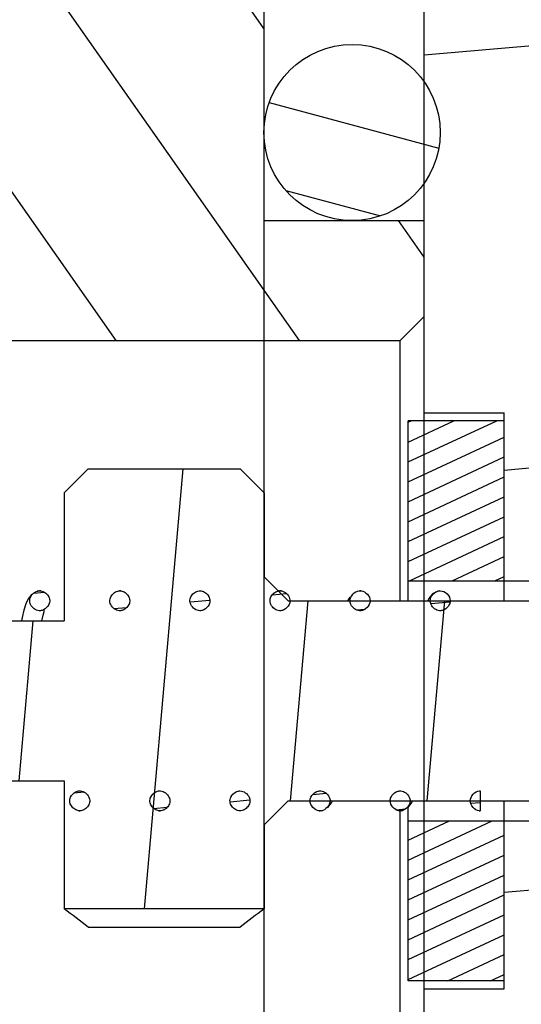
# Model space of a CAD drawing. Header units: inches. Extents: x 0 to 23.4, y 0 to 16.5.
# Tile 31 of 38: x 16.826 to 17.319, y 10.957 to 11.926. Entities that reach past the tile are written whole.
import ezdxf

# ---------------------------------------------------------------- set-up
doc = ezdxf.new("R2010")
doc.units = ezdxf.units.IN
doc.header["$LTSCALE"] = 1.28622
doc.header["$MEASUREMENT"] = 0
doc.layers.get('0').update_dxf_attribs({"linetype": 'CONTINUOUS'})

msp = doc.modelspace()

# ---------------------------------------------------------------- hatches: boundary and pattern name
at = {"linetype": 'CONTINUOUS'}
h = msp.add_hatch(dxfattribs=at)
h.set_pattern_fill('default__36', scale=0.413772, angle=5, style=0, pattern_type=0)
h.set_pattern_definition([(5, (0, 0), (-0.0360626, 0.4121975), [])])
edge = h.paths.add_edge_path()
edge.add_line((17.30256, 11.13735), (17.60178, 11.13735))
edge.add_line((17.60178, 11.13735), (17.60178, 10.90113))
edge.add_line((17.42068, 10.90113), (17.60178, 10.90113))
edge.add_line((17.42068, 10.90113), (17.42068, 10.33027))
edge.add_line((17.42068, 10.33027), (17.49942, 10.25153))
edge.add_line((17.49942, 10.25153), (18.10571, 10.25153))
edge.add_line((18.10571, 10.25153), (18.12934, 10.22791))
edge.add_line((18.12934, 10.22791), (18.12934, 10.06649))
edge.add_line((18.12934, 10.06649), (19.38918, 10.06649))
edge.add_line((19.38918, 10.06649), (19.42855, 10.02712))
edge.add_line((19.42855, 10.02712), (19.42855, 9.83027))
edge.add_line((19.42855, 9.83027), (19.38918, 9.7909))
edge.add_line((17.26319, 9.7909), (19.38918, 9.7909))
edge.add_line((17.22382, 9.83027), (17.26319, 9.7909))
edge.add_line((17.22382, 10.21216), (17.22382, 9.83027))
edge.add_line((17.16083, 10.21216), (17.22382, 10.21216))
edge.add_line((17.16083, 10.21216), (17.16083, 10.31058))
edge.add_line((17.16083, 10.31058), (16.45217, 10.31058))
edge.add_line((16.45217, 10.48775), (16.45217, 10.31058))
edge.add_line((16.49154, 10.52712), (16.45217, 10.48775))
edge.add_line((16.49154, 10.52712), (17.22382, 10.52712))
edge.add_line((17.22382, 10.972), (17.22382, 10.52712))
edge.add_line((17.22382, 10.972), (17.30256, 10.972))
edge.add_line((17.30256, 11.13735), (17.30256, 10.972))
edge = h.paths.add_edge_path()
edge.add_line((17.30256, 11.37357), (17.60178, 11.37357))
edge.add_line((17.30256, 11.53893), (17.30256, 11.37357))
edge.add_line((17.22382, 11.53893), (17.30256, 11.53893))
edge.add_line((17.22382, 11.98381), (17.22382, 11.53893))
edge.add_line((16.49154, 11.98381), (17.22382, 11.98381))
edge.add_line((16.49154, 11.98381), (16.45217, 12.02318))
edge.add_line((16.45217, 12.20035), (16.45217, 12.02318))
edge.add_line((17.16083, 12.20035), (16.45217, 12.20035))
edge.add_line((17.16083, 12.20035), (17.16083, 12.29877))
edge.add_line((17.16083, 12.29877), (17.22382, 12.29877))
edge.add_line((17.22382, 12.68066), (17.22382, 12.29877))
edge.add_line((17.22382, 12.68066), (17.26319, 12.72003))
edge.add_line((17.26319, 12.72003), (17.26319, 13.41834))
edge.add_line((17.26319, 13.41834), (17.38918, 13.54432))
edge.add_line((17.38918, 13.54432), (17.38918, 13.93802))
edge.add_line((17.38918, 13.93802), (17.43249, 14.11912))
edge.add_line((17.43249, 14.11912), (17.38918, 14.13487))
edge.add_line((17.38918, 14.13487), (17.43249, 14.31597))
edge.add_line((17.43249, 14.31597), (17.38918, 14.32633))
edge.add_line((17.38918, 14.32633), (17.43249, 14.50743))
edge.add_line((17.43249, 14.50743), (17.38918, 14.52318))
edge.add_line((17.38918, 14.52318), (17.43249, 14.70428))
edge.add_line((17.43249, 14.70428), (17.38918, 14.72003))
edge.add_line((17.38918, 14.72003), (17.43249, 14.90113))
edge.add_line((17.43249, 14.90113), (17.5191, 14.90113))
edge.add_line((17.5191, 12.2594), (17.5191, 14.90113))
edge.add_line((17.5191, 12.2594), (17.49942, 12.2594))
edge.add_line((17.42068, 12.18066), (17.49942, 12.2594))
edge.add_line((17.42068, 12.18066), (17.42068, 11.6098))
edge.add_line((17.42068, 11.6098), (17.60178, 11.6098))
edge.add_line((17.60178, 11.6098), (17.60178, 11.37357))
edge = h.paths.add_edge_path()
edge.add_line((18.0506, 12.72003), (19.38918, 12.72003))
edge.add_line((19.42855, 12.68066), (19.38918, 12.72003))
edge.add_line((19.42855, 12.68066), (19.42855, 12.48381))
edge.add_line((19.38918, 12.44444), (19.42855, 12.48381))
edge.add_line((18.12934, 12.44444), (19.38918, 12.44444))
edge.add_line((18.12934, 12.44444), (18.12934, 12.28302))
edge.add_line((18.10571, 12.2594), (18.12934, 12.28302))
edge.add_line((18.10571, 12.2594), (17.79469, 12.2594))
edge.add_line((17.79469, 12.2594), (17.79469, 14.90113))
edge.add_line((17.79469, 14.90113), (17.88131, 14.90113))
edge.add_line((17.92461, 14.72003), (17.88131, 14.90113))
edge.add_line((17.88131, 14.70428), (17.92461, 14.72003))
edge.add_line((17.92461, 14.52318), (17.88131, 14.70428))
edge.add_line((17.88131, 14.50743), (17.92461, 14.52318))
edge.add_line((17.92461, 14.32633), (17.88131, 14.50743))
edge.add_line((17.88131, 14.31597), (17.92461, 14.32633))
edge.add_line((17.92461, 14.13487), (17.88131, 14.31597))
edge.add_line((17.88131, 14.11912), (17.92461, 14.13487))
edge.add_line((17.92461, 13.93802), (17.88131, 14.11912))
edge.add_line((17.92461, 13.54432), (17.92461, 13.93802))
edge.add_line((18.0506, 13.41834), (17.92461, 13.54432))
edge.add_line((18.0506, 12.72003), (18.0506, 13.41834))
h = msp.add_hatch(dxfattribs=at)
h.set_pattern_fill('A', scale=0.147624, angle=125, style=0, pattern_type=0)
h.set_pattern_definition([(125, (0, 0), (-0.1209266, -0.0846737), [])])
edge = h.paths.add_edge_path()
edge.add_line((16.43642, 10.43027), (17.02697, 10.43027))
edge.add_line((16.43642, 10.43027), (16.43642, 10.31058))
edge.add_line((16.43642, 10.31058), (15.38918, 10.31058))
edge.add_line((15.38918, 10.52712), (15.38918, 10.31058))
edge.add_line((15.38918, 10.52712), (16.25532, 10.52712))
edge.add_line((16.25532, 10.95231), (16.25532, 10.52712))
edge.add_line((16.25532, 10.95231), (16.31044, 10.95231))
edge.add_line((16.31044, 11.20035), (16.31044, 10.95231))
edge.add_line((16.31044, 11.20035), (16.4128, 11.20035))
edge.add_line((16.4128, 11.20035), (16.4128, 11.09798))
edge.add_line((16.4128, 11.09798), (16.74351, 11.09798))
edge.add_line((16.74351, 11.09798), (16.76713, 11.07436))
edge.add_line((16.76713, 11.07436), (16.76713, 10.90113))
edge.add_line((16.76713, 10.90113), (17.2002, 10.90113))
edge.add_line((17.2002, 10.90113), (17.22382, 10.87751))
edge.add_line((17.22382, 10.87751), (17.22382, 10.78302))
edge.add_line((17.06634, 10.78302), (17.22382, 10.78302))
edge.add_line((17.06634, 10.78302), (17.06634, 10.46964))
edge.add_line((17.06634, 10.46964), (17.02697, 10.43027))
edge = h.paths.add_edge_path()
edge.add_line((16.43642, 12.08066), (17.02697, 12.08066))
edge.add_line((17.06634, 12.04129), (17.02697, 12.08066))
edge.add_line((17.06634, 12.04129), (17.06634, 11.72791))
edge.add_line((17.06634, 11.72791), (17.22382, 11.72791))
edge.add_line((17.22382, 11.72791), (17.22382, 11.63342))
edge.add_line((17.2002, 11.6098), (17.22382, 11.63342))
edge.add_line((16.76713, 11.6098), (17.2002, 11.6098))
edge.add_line((16.76713, 11.6098), (16.76713, 11.43657))
edge.add_line((16.74351, 11.41294), (16.76713, 11.43657))
edge.add_line((16.4128, 11.41294), (16.74351, 11.41294))
edge.add_line((16.4128, 11.41294), (16.4128, 11.31058))
edge.add_line((16.31044, 11.31058), (16.4128, 11.31058))
edge.add_line((16.31044, 11.55861), (16.31044, 11.31058))
edge.add_line((16.25532, 11.55861), (16.31044, 11.55861))
edge.add_line((16.25532, 11.98381), (16.25532, 11.55861))
edge.add_line((15.38918, 11.98381), (16.25532, 11.98381))
edge.add_line((15.38918, 12.20035), (15.38918, 11.98381))
edge.add_line((16.43642, 12.20035), (15.38918, 12.20035))
edge.add_line((16.43642, 12.20035), (16.43642, 12.08066))
h = msp.add_hatch(dxfattribs=at)
h.set_pattern_fill('default__42', scale=0.079294, angle=165, style=0, pattern_type=0)
h.set_pattern_definition([(165, (0, 0), (-0.02052272, -0.07659183), [])])
edge = h.paths.add_edge_path()
edge.add_arc((17.15296, 10.69641), 0.08661, -90, 90)
edge.add_arc((17.15296, 10.69641), 0.08661, 90, 270)
edge = h.paths.add_edge_path()
edge.add_arc((17.15296, 11.81452), 0.08661, 270, 450, ccw=False)
edge.add_arc((17.15296, 11.81452), 0.08661, 450, 630, ccw=False)
h = msp.add_hatch(dxfattribs=at)
h.set_pattern_fill('default__47', scale=0.017748, angle=205, style=0, pattern_type=0)
h.set_pattern_definition([(205, (0, 0), (0.007500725, -0.016085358), [])])
edge = h.paths.add_edge_path()
edge.add_line((17.30256, 11.53105), (17.30256, 11.37357))
edge.add_line((17.30256, 11.37357), (17.20808, 11.37357))
edge.add_line((17.20808, 11.53105), (17.20808, 11.37357))
edge.add_line((17.30256, 11.53105), (17.20808, 11.53105))
edge = h.paths.add_edge_path()
edge.add_line((17.30256, 11.13735), (17.30256, 10.97987))
edge.add_line((17.30256, 10.97987), (17.20808, 10.97987))
edge.add_line((17.20808, 11.13735), (17.20808, 10.97987))
edge.add_line((17.30256, 11.13735), (17.20808, 11.13735))
h = msp.add_hatch(dxfattribs=at)
h.set_pattern_fill('default__34', scale=0.133792, angle=85, style=0, pattern_type=0)
h.set_pattern_definition([(85, (0, 0), (-0.1332827, 0.0116607), [])])
edge = h.paths.add_edge_path()
edge.add_line((17.83043, 11.33027), (17.83043, 11.18066))
edge.add_line((17.83043, 11.18066), (17.80681, 11.15704))
edge.add_line((17.09027, 11.15704), (17.80681, 11.15704))
edge.add_line((17.09027, 11.15704), (17.06665, 11.13342))
edge.add_line((17.06665, 11.13342), (17.06665, 11.05074))
edge.add_line((17.06665, 11.05074), (16.8698, 11.05074))
edge.add_line((16.8698, 11.17672), (16.8698, 11.05074))
edge.add_line((16.51547, 11.17672), (16.8698, 11.17672))
edge.add_line((16.49185, 11.20035), (16.51547, 11.17672))
edge.add_line((16.49185, 11.31058), (16.49185, 11.20035))
edge.add_line((16.49185, 11.31058), (16.51547, 11.3342))
edge.add_line((16.51547, 11.3342), (16.8698, 11.3342))
edge.add_line((16.8698, 11.46019), (16.8698, 11.3342))
edge.add_line((16.8698, 11.46019), (16.89342, 11.48381))
edge.add_line((16.89342, 11.48381), (17.04303, 11.48381))
edge.add_line((17.06665, 11.46019), (17.04303, 11.48381))
edge.add_line((17.06665, 11.46019), (17.06665, 11.37751))
edge.add_line((17.09027, 11.35389), (17.06665, 11.37751))
edge.add_line((17.09027, 11.35389), (17.80681, 11.35389))
edge.add_line((17.83043, 11.33027), (17.80681, 11.35389))
h = msp.add_hatch(dxfattribs=at)
h.set_pattern_fill('default__35', scale=0.022136, angle=5, style=0, pattern_type=0)
h.set_pattern_definition([(5, (0, 0), (-0.001929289, 0.02205187), [])])
edge = h.paths.add_edge_path()
edge.add_spline(control_points=[(16.4128, 11.16688), (16.41567, 11.16688), (16.41991, 11.16448), (16.42401, 11.15706), (16.41993, 11.14962), (16.41569, 11.1472), (16.4128, 11.1472)], knot_values=[0, 0, 0, 0, 0.25, 0.5, 0.75, 1, 1, 1, 1], degree=3, periodic=0)
edge.add_line((16.4128, 11.1472), (16.4128, 11.16688))
edge = h.paths.add_edge_path()
edge.add_spline(control_points=[(16.45217, 11.36373), (16.45507, 11.36373), (16.45933, 11.3613), (16.46338, 11.35381), (16.45925, 11.34644), (16.45503, 11.34405), (16.45217, 11.34405)], knot_values=[0, 0, 0, 0, 0.25, 0.5, 0.75, 1, 1, 1, 1], degree=3, periodic=0)
edge.add_spline(control_points=[(16.45217, 11.34405), (16.44927, 11.34405), (16.44502, 11.34648), (16.44097, 11.35397), (16.44509, 11.36134), (16.44931, 11.36373), (16.45217, 11.36373)], knot_values=[0, 0, 0, 0, 0.25, 0.5, 0.75, 1, 1, 1, 1], degree=3, periodic=0)
edge = h.paths.add_edge_path()
edge.add_spline(control_points=[(16.49154, 11.16688), (16.49441, 11.16688), (16.49865, 11.16448), (16.50275, 11.15706), (16.49867, 11.14962), (16.49443, 11.1472), (16.49154, 11.1472)], knot_values=[0, 0, 0, 0, 0.25, 0.5, 0.75, 1, 1, 1, 1], degree=3, periodic=0)
edge.add_spline(control_points=[(16.49154, 11.1472), (16.48867, 11.1472), (16.48444, 11.1496), (16.48034, 11.15702), (16.48441, 11.16446), (16.48866, 11.16688), (16.49154, 11.16688)], knot_values=[0, 0, 0, 0, 0.25, 0.5, 0.75, 1, 1, 1, 1], degree=3, periodic=0)
edge = h.paths.add_edge_path()
edge.add_spline(control_points=[(16.57028, 11.16688), (16.57315, 11.16688), (16.57739, 11.16448), (16.58149, 11.15706), (16.57741, 11.14962), (16.57317, 11.1472), (16.57028, 11.1472)], knot_values=[0, 0, 0, 0, 0.25, 0.5, 0.75, 1, 1, 1, 1], degree=3, periodic=0)
edge.add_spline(control_points=[(16.57028, 11.1472), (16.56741, 11.1472), (16.56318, 11.1496), (16.55908, 11.15702), (16.56315, 11.16446), (16.5674, 11.16688), (16.57028, 11.16688)], knot_values=[0, 0, 0, 0, 0.25, 0.5, 0.75, 1, 1, 1, 1], degree=3, periodic=0)
edge = h.paths.add_edge_path()
edge.add_spline(control_points=[(16.64902, 11.16688), (16.65189, 11.16688), (16.65613, 11.16448), (16.66023, 11.15706), (16.65615, 11.14962), (16.65191, 11.1472), (16.64902, 11.1472)], knot_values=[0, 0, 0, 0, 0.25, 0.5, 0.75, 1, 1, 1, 1], degree=3, periodic=0)
edge.add_spline(control_points=[(16.64902, 11.1472), (16.64615, 11.1472), (16.64192, 11.1496), (16.63782, 11.15702), (16.64189, 11.16446), (16.64614, 11.16688), (16.64902, 11.16688)], knot_values=[0, 0, 0, 0, 0.25, 0.5, 0.75, 1, 1, 1, 1], degree=3, periodic=0)
edge = h.paths.add_edge_path()
edge.add_spline(control_points=[(16.72776, 11.16688), (16.73063, 11.16688), (16.73487, 11.16448), (16.73897, 11.15706), (16.73489, 11.14962), (16.73065, 11.1472), (16.72776, 11.1472)], knot_values=[0, 0, 0, 0, 0.25, 0.5, 0.75, 1, 1, 1, 1], degree=3, periodic=0)
edge.add_spline(control_points=[(16.72776, 11.1472), (16.72489, 11.1472), (16.72066, 11.1496), (16.71656, 11.15702), (16.72063, 11.16446), (16.72488, 11.16688), (16.72776, 11.16688)], knot_values=[0, 0, 0, 0, 0.25, 0.5, 0.75, 1, 1, 1, 1], degree=3, periodic=0)
edge = h.paths.add_edge_path()
edge.add_spline(control_points=[(16.53091, 11.36373), (16.53381, 11.36373), (16.53807, 11.3613), (16.54212, 11.35381), (16.53799, 11.34644), (16.53377, 11.34405), (16.53091, 11.34405)], knot_values=[0, 0, 0, 0, 0.25, 0.5, 0.75, 1, 1, 1, 1], degree=3, periodic=0)
edge.add_spline(control_points=[(16.53091, 11.34405), (16.52801, 11.34405), (16.52376, 11.34648), (16.51971, 11.35397), (16.52383, 11.36134), (16.52805, 11.36373), (16.53091, 11.36373)], knot_values=[0, 0, 0, 0, 0.25, 0.5, 0.75, 1, 1, 1, 1], degree=3, periodic=0)
edge = h.paths.add_edge_path()
edge.add_spline(control_points=[(16.60965, 11.36373), (16.61255, 11.36373), (16.61681, 11.3613), (16.62086, 11.35381), (16.61673, 11.34644), (16.61251, 11.34405), (16.60965, 11.34405)], knot_values=[0, 0, 0, 0, 0.25, 0.5, 0.75, 1, 1, 1, 1], degree=3, periodic=0)
edge.add_spline(control_points=[(16.60965, 11.34405), (16.60675, 11.34405), (16.6025, 11.34648), (16.59845, 11.35397), (16.60257, 11.36134), (16.60679, 11.36373), (16.60965, 11.36373)], knot_values=[0, 0, 0, 0, 0.25, 0.5, 0.75, 1, 1, 1, 1], degree=3, periodic=0)
edge = h.paths.add_edge_path()
edge.add_spline(control_points=[(16.68839, 11.36373), (16.69129, 11.36373), (16.69555, 11.3613), (16.6996, 11.35381), (16.69547, 11.34644), (16.69125, 11.34405), (16.68839, 11.34405)], knot_values=[0, 0, 0, 0, 0.25, 0.5, 0.75, 1, 1, 1, 1], degree=3, periodic=0)
edge.add_spline(control_points=[(16.68839, 11.34405), (16.68549, 11.34405), (16.68124, 11.34648), (16.67719, 11.35397), (16.68131, 11.36134), (16.68553, 11.36373), (16.68839, 11.36373)], knot_values=[0, 0, 0, 0, 0.25, 0.5, 0.75, 1, 1, 1, 1], degree=3, periodic=0)
edge = h.paths.add_edge_path()
edge.add_spline(control_points=[(16.8065, 11.16688), (16.80937, 11.16688), (16.81361, 11.16448), (16.81771, 11.15706), (16.81363, 11.14962), (16.80939, 11.1472), (16.8065, 11.1472)], knot_values=[0, 0, 0, 0, 0.25, 0.5, 0.75, 1, 1, 1, 1], degree=3, periodic=0)
edge.add_spline(control_points=[(16.8065, 11.1472), (16.80363, 11.1472), (16.7994, 11.1496), (16.7953, 11.15702), (16.79937, 11.16446), (16.80362, 11.16688), (16.8065, 11.16688)], knot_values=[0, 0, 0, 0, 0.25, 0.5, 0.75, 1, 1, 1, 1], degree=3, periodic=0)
edge = h.paths.add_edge_path()
edge.add_spline(control_points=[(16.88524, 11.16688), (16.88811, 11.16688), (16.89235, 11.16448), (16.89645, 11.15706), (16.89237, 11.14962), (16.88813, 11.1472), (16.88524, 11.1472)], knot_values=[0, 0, 0, 0, 0.25, 0.5, 0.75, 1, 1, 1, 1], degree=3, periodic=0)
edge.add_spline(control_points=[(16.88524, 11.1472), (16.88237, 11.1472), (16.87814, 11.1496), (16.87404, 11.15702), (16.87811, 11.16446), (16.88236, 11.16688), (16.88524, 11.16688)], knot_values=[0, 0, 0, 0, 0.25, 0.5, 0.75, 1, 1, 1, 1], degree=3, periodic=0)
edge = h.paths.add_edge_path()
edge.add_spline(control_points=[(16.96398, 11.16688), (16.96686, 11.16688), (16.97109, 11.16448), (16.97519, 11.15706), (16.97111, 11.14962), (16.96687, 11.1472), (16.96398, 11.1472)], knot_values=[0, 0, 0, 0, 0.25, 0.5, 0.75, 1, 1, 1, 1], degree=3, periodic=0)
edge.add_spline(control_points=[(16.96398, 11.1472), (16.96111, 11.1472), (16.95688, 11.1496), (16.95278, 11.15702), (16.95685, 11.16446), (16.9611, 11.16688), (16.96398, 11.16688)], knot_values=[0, 0, 0, 0, 0.25, 0.5, 0.75, 1, 1, 1, 1], degree=3, periodic=0)
edge = h.paths.add_edge_path()
edge.add_spline(control_points=[(16.76713, 11.36373), (16.77003, 11.36373), (16.77429, 11.3613), (16.77834, 11.35381), (16.77421, 11.34644), (16.76999, 11.34405), (16.76713, 11.34405)], knot_values=[0, 0, 0, 0, 0.25, 0.5, 0.75, 1, 1, 1, 1], degree=3, periodic=0)
edge.add_spline(control_points=[(16.76713, 11.34405), (16.76423, 11.34405), (16.75998, 11.34648), (16.75593, 11.35397), (16.76005, 11.36134), (16.76427, 11.36373), (16.76713, 11.36373)], knot_values=[0, 0, 0, 0, 0.25, 0.5, 0.75, 1, 1, 1, 1], degree=3, periodic=0)
edge = h.paths.add_edge_path()
edge.add_spline(control_points=[(16.84587, 11.36373), (16.84877, 11.36373), (16.85303, 11.3613), (16.85708, 11.35381), (16.85295, 11.34644), (16.84873, 11.34405), (16.84587, 11.34405)], knot_values=[0, 0, 0, 0, 0.25, 0.5, 0.75, 1, 1, 1, 1], degree=3, periodic=0)
edge.add_spline(control_points=[(16.84587, 11.34405), (16.84297, 11.34405), (16.83872, 11.34648), (16.83467, 11.35397), (16.83879, 11.36134), (16.84301, 11.36373), (16.84587, 11.36373)], knot_values=[0, 0, 0, 0, 0.25, 0.5, 0.75, 1, 1, 1, 1], degree=3, periodic=0)
edge = h.paths.add_edge_path()
edge.add_spline(control_points=[(16.92461, 11.36373), (16.92751, 11.36373), (16.93177, 11.3613), (16.93582, 11.35381), (16.93169, 11.34644), (16.92747, 11.34405), (16.92461, 11.34405)], knot_values=[0, 0, 0, 0, 0.25, 0.5, 0.75, 1, 1, 1, 1], degree=3, periodic=0)
edge.add_spline(control_points=[(16.92461, 11.34405), (16.92171, 11.34405), (16.91746, 11.34648), (16.91341, 11.35397), (16.91753, 11.36134), (16.92175, 11.36373), (16.92461, 11.36373)], knot_values=[0, 0, 0, 0, 0.25, 0.5, 0.75, 1, 1, 1, 1], degree=3, periodic=0)
edge = h.paths.add_edge_path()
edge.add_spline(control_points=[(17.00335, 11.36373), (17.00625, 11.36373), (17.01051, 11.3613), (17.01456, 11.35381), (17.01043, 11.34644), (17.00621, 11.34405), (17.00335, 11.34405)], knot_values=[0, 0, 0, 0, 0.25, 0.5, 0.75, 1, 1, 1, 1], degree=3, periodic=0)
edge.add_spline(control_points=[(17.00335, 11.34405), (17.00045, 11.34405), (16.9962, 11.34648), (16.99215, 11.35397), (16.99627, 11.36134), (17.00049, 11.36373), (17.00335, 11.36373)], knot_values=[0, 0, 0, 0, 0.25, 0.5, 0.75, 1, 1, 1, 1], degree=3, periodic=0)
edge = h.paths.add_edge_path()
edge.add_spline(control_points=[(17.04272, 11.16688), (17.0456, 11.16688), (17.04983, 11.16448), (17.05393, 11.15706), (17.04985, 11.14962), (17.04561, 11.1472), (17.04272, 11.1472)], knot_values=[0, 0, 0, 0, 0.25, 0.5, 0.75, 1, 1, 1, 1], degree=3, periodic=0)
edge.add_spline(control_points=[(17.04272, 11.1472), (17.03985, 11.1472), (17.03562, 11.1496), (17.03152, 11.15702), (17.03559, 11.16446), (17.03984, 11.16688), (17.04272, 11.16688)], knot_values=[0, 0, 0, 0, 0.25, 0.5, 0.75, 1, 1, 1, 1], degree=3, periodic=0)
edge = h.paths.add_edge_path()
edge.add_spline(control_points=[(17.12146, 11.16688), (17.12434, 11.16688), (17.12857, 11.16448), (17.13267, 11.15706), (17.12859, 11.14962), (17.12435, 11.1472), (17.12146, 11.1472)], knot_values=[0, 0, 0, 0, 0.25, 0.5, 0.75, 1, 1, 1, 1], degree=3, periodic=0)
edge.add_spline(control_points=[(17.12146, 11.1472), (17.11859, 11.1472), (17.11436, 11.1496), (17.11026, 11.15702), (17.11433, 11.16446), (17.11858, 11.16688), (17.12146, 11.16688)], knot_values=[0, 0, 0, 0, 0.25, 0.5, 0.75, 1, 1, 1, 1], degree=3, periodic=0)
edge = h.paths.add_edge_path()
edge.add_spline(control_points=[(17.2002, 11.16688), (17.20308, 11.16688), (17.20731, 11.16448), (17.21141, 11.15706), (17.20733, 11.14962), (17.20309, 11.1472), (17.2002, 11.1472)], knot_values=[0, 0, 0, 0, 0.25, 0.5, 0.75, 1, 1, 1, 1], degree=3, periodic=0)
edge.add_spline(control_points=[(17.2002, 11.1472), (17.19733, 11.1472), (17.1931, 11.1496), (17.189, 11.15702), (17.19307, 11.16446), (17.19732, 11.16688), (17.2002, 11.16688)], knot_values=[0, 0, 0, 0, 0.25, 0.5, 0.75, 1, 1, 1, 1], degree=3, periodic=0)
edge = h.paths.add_edge_path()
edge.add_spline(control_points=[(17.08209, 11.36373), (17.08499, 11.36373), (17.08925, 11.3613), (17.0933, 11.35381), (17.08917, 11.34644), (17.08495, 11.34405), (17.08209, 11.34405)], knot_values=[0, 0, 0, 0, 0.25, 0.5, 0.75, 1, 1, 1, 1], degree=3, periodic=0)
edge.add_spline(control_points=[(17.08209, 11.34405), (17.07919, 11.34405), (17.07494, 11.34648), (17.07089, 11.35397), (17.07501, 11.36134), (17.07923, 11.36373), (17.08209, 11.36373)], knot_values=[0, 0, 0, 0, 0.25, 0.5, 0.75, 1, 1, 1, 1], degree=3, periodic=0)
edge = h.paths.add_edge_path()
edge.add_spline(control_points=[(17.16083, 11.36373), (17.16373, 11.36373), (17.16799, 11.3613), (17.17204, 11.35381), (17.16791, 11.34644), (17.16369, 11.34405), (17.16083, 11.34405)], knot_values=[0, 0, 0, 0, 0.25, 0.5, 0.75, 1, 1, 1, 1], degree=3, periodic=0)
edge.add_spline(control_points=[(17.16083, 11.34405), (17.15793, 11.34405), (17.15368, 11.34648), (17.14963, 11.35397), (17.15376, 11.36134), (17.15797, 11.36373), (17.16083, 11.36373)], knot_values=[0, 0, 0, 0, 0.25, 0.5, 0.75, 1, 1, 1, 1], degree=3, periodic=0)
edge = h.paths.add_edge_path()
edge.add_spline(control_points=[(17.23957, 11.36373), (17.24247, 11.36373), (17.24673, 11.3613), (17.25078, 11.35381), (17.24665, 11.34644), (17.24243, 11.34405), (17.23957, 11.34405)], knot_values=[0, 0, 0, 0, 0.25, 0.5, 0.75, 1, 1, 1, 1], degree=3, periodic=0)
edge.add_spline(control_points=[(17.23957, 11.34405), (17.23667, 11.34405), (17.23242, 11.34648), (17.22837, 11.35397), (17.2325, 11.36134), (17.23671, 11.36373), (17.23957, 11.36373)], knot_values=[0, 0, 0, 0, 0.25, 0.5, 0.75, 1, 1, 1, 1], degree=3, periodic=0)
edge = h.paths.add_edge_path()
edge.add_spline(control_points=[(17.27894, 11.1472), (17.27607, 11.1472), (17.27184, 11.1496), (17.26774, 11.15702), (17.27181, 11.16446), (17.27606, 11.16688), (17.27894, 11.16688)], knot_values=[0, 0, 0, 0, 0.25, 0.5, 0.75, 1, 1, 1, 1], degree=3, periodic=0)
edge.add_line((17.27894, 11.16688), (17.27894, 11.1472))

# ---------------------------------------------------------------- linework, layer by layer
at = {"color": 7, "linetype": 'CONTINUOUS'}
for p, q in [((17.22382, 10.45428), (17.22382, 12.05665)), ((17.06634, 12.04129), (17.06634, 10.46964)), ((17.06634, 11.72791), (17.22382, 11.72791)), ((17.2002, 11.6098), (17.22382, 11.63342)), ((16.76713, 11.6098), (17.2002, 11.6098)), ((17.2002, 11.35389), (17.2002, 11.6098)), ((17.22382, 11.53893), (17.30256, 11.53893)), ((17.30256, 11.35389), (17.30256, 11.53893)), ((17.20808, 11.35389), (17.20808, 11.53105)), ((17.30256, 11.53105), (17.20808, 11.53105)), ((16.8698, 11.46019), (16.89342, 11.48381)), ((16.89342, 11.48381), (17.04303, 11.48381)), ((17.06665, 11.46019), (17.04303, 11.48381)), ((16.8698, 11.46019), (16.8698, 11.3342)), ((17.06665, 11.46019), (17.06665, 11.37751)), ((17.09027, 11.35389), (17.06665, 11.37751)), ((17.20808, 11.37357), (17.60178, 11.37357)), ((16.84487, 11.36367), (16.84345, 11.3634)), ((16.84501, 11.36368), (16.84587, 11.36373)), ((16.84694, 11.36366), (16.8457, 11.36372)), ((16.84587, 11.36373), (16.84679, 11.36368)), ((16.92364, 11.36367), (16.92461, 11.36373)), ((16.92574, 11.36365), (16.92443, 11.36372)), ((16.92461, 11.36373), (16.92559, 11.36367)), ((17.00251, 11.36368), (17.00335, 11.36373)), ((17.08094, 11.36364), (17.08058, 11.36358)), ((17.0811, 11.36367), (17.08209, 11.36373)), ((17.08315, 11.36366), (17.08192, 11.36372)), ((17.08209, 11.36373), (17.083, 11.36368)), ((17.16004, 11.36369), (17.16083, 11.36373)), ((17.16196, 11.36365), (17.16065, 11.36372)), ((17.16083, 11.36373), (17.1618, 11.36367)), ((17.2386, 11.36367), (17.23957, 11.36373)), ((17.09027, 11.35389), (17.80681, 11.35389)), ((17.15059, 11.35753), (17.14859, 11.35389)), ((17.22851, 11.35629), (17.22739, 11.35389)), ((17.23216, 11.36069), (17.22851, 11.35629)), ((16.84587, 11.34405), (16.84526, 11.34407)), ((16.84653, 11.34408), (16.84587, 11.34405)), ((16.92461, 11.34405), (16.92406, 11.34407)), ((16.92522, 11.34407), (16.92461, 11.34405)), ((17.00392, 11.34407), (17.00335, 11.34405)), ((17.08209, 11.34405), (17.08152, 11.34407)), ((17.08277, 11.34408), (17.08209, 11.34405)), ((17.16083, 11.34405), (17.16027, 11.34407)), ((17.16144, 11.34407), (17.16083, 11.34405)), ((17.23957, 11.34405), (17.23899, 11.34407)), ((17.24014, 11.34407), (17.23957, 11.34405)), ((16.51547, 11.3342), (16.8698, 11.3342)), ((16.51547, 11.17672), (16.8698, 11.17672)), ((16.8698, 11.17672), (16.8698, 11.05074)), ((16.88477, 11.16687), (16.88524, 11.16688)), ((16.88524, 11.16688), (16.88587, 11.16686)), ((16.96351, 11.16687), (16.96398, 11.16688)), ((16.96398, 11.16688), (16.96457, 11.16686)), ((17.04219, 11.16686), (17.04272, 11.16688)), ((17.12084, 11.16686), (17.12146, 11.16688)), ((17.12146, 11.16688), (17.1221, 11.16685)), ((17.19967, 11.16686), (17.2002, 11.16688)), ((17.2002, 11.16688), (17.20079, 11.16686)), ((17.27825, 11.16685), (17.27894, 11.16688)), ((17.27894, 11.16688), (17.27894, 11.1472)), ((17.09027, 11.15704), (17.06665, 11.13342)), ((17.09027, 11.15704), (17.80681, 11.15704)), ((17.20808, 10.97987), (17.20808, 11.15065)), ((17.30256, 10.972), (17.30256, 11.15704)), ((16.88435, 11.14725), (16.8854, 11.1472)), ((16.88524, 11.1472), (16.88448, 11.14724)), ((16.88618, 11.14726), (16.88524, 11.1472)), ((16.96289, 11.14728), (16.96417, 11.14721)), ((16.96398, 11.1472), (16.96304, 11.14726)), ((16.96504, 11.14727), (16.96398, 11.1472)), ((17.04363, 11.14725), (17.04272, 11.1472)), ((17.12038, 11.14727), (17.12165, 11.14721)), ((17.12146, 11.1472), (17.12053, 11.14725)), ((17.12239, 11.14725), (17.12146, 11.1472)), ((17.12255, 11.14727), (17.12396, 11.14755)), ((17.19893, 11.1473), (17.20042, 11.14721)), ((17.2002, 11.1472), (17.1991, 11.14728)), ((17.20125, 11.14727), (17.2002, 11.1472)), ((17.2002, 10.90113), (17.2002, 11.1472)), ((17.20141, 11.14729), (17.20273, 11.14756)), ((17.27787, 11.14727), (17.27894, 11.14721)), ((17.06665, 11.13342), (17.06665, 11.05074)), ((17.20808, 11.13735), (17.60178, 11.13735)), ((17.06665, 11.05074), (16.8698, 11.05074)), ((16.89342, 11.0327), (17.04303, 11.0327)), ((17.30256, 10.97987), (17.20808, 10.97987)), ((17.22382, 10.972), (17.30256, 10.972))]:
    msp.add_line(p, q, dxfattribs=at)
for points in [[(17.23845, 11.36365), (17.23755, 11.36349), (17.23216, 11.36069)], [(16.83802, 11.3603), (16.83461, 11.35595), (16.83227, 11.35086), (16.83034, 11.34479), (16.82852, 11.3373), (16.8279, 11.3342)], [(16.84779, 11.3342), (16.84913, 11.33988), (16.85054, 11.34452)], [(17.12926, 11.15058), (17.13275, 11.15503), (17.13366, 11.15704)], [(17.2081, 11.15067), (17.21168, 11.15537), (17.21241, 11.15704)]]:
    msp.add_lwpolyline(points, dxfattribs=at)
msp.add_circle((17.15296, 11.81452), 0.08661, dxfattribs=at)
for centre, radius, start, end in [((16.54576, 10.60205), 0.55346, 51.08574, 54.16336), ((17.39923, 10.59088), 0.56752, 125.87478, 128.87613)]:
    msp.add_arc(centre, radius, start, end, dxfattribs=at)
for points, knots in [([(16.83688, 11.35027), (16.83626, 11.3516), (16.83561, 11.35467), (16.83738, 11.35902), (16.8406, 11.3623), (16.84353, 11.36352), (16.84501, 11.36368)], [0, 0, 0, 0, 0.245136, 0.493785, 0.75081, 1, 1, 1, 1]), ([(16.84679, 11.36368), (16.84827, 11.3635), (16.8512, 11.36227), (16.85441, 11.35895), (16.85614, 11.35458), (16.85546, 11.3515), (16.85482, 11.35018)], [0, 0, 0, 0, 0.249296, 0.506345, 0.755023, 1, 1, 1, 1]), ([(16.91562, 11.35027), (16.915, 11.35159), (16.91435, 11.35464), (16.91609, 11.35896), (16.91927, 11.36225), (16.92216, 11.36348), (16.92364, 11.36367)], [0, 0, 0, 0, 0.245125, 0.493605, 0.750588, 1, 1, 1, 1]), ([(16.92559, 11.36367), (16.92707, 11.36348), (16.92998, 11.36224), (16.93317, 11.35892), (16.93488, 11.35456), (16.9342, 11.3515), (16.93356, 11.35018)], [0, 0, 0, 0, 0.249412, 0.506439, 0.755029, 1, 1, 1, 1]), ([(16.99436, 11.35027), (16.99374, 11.3516), (16.99309, 11.35468), (16.99486, 11.35903), (16.99809, 11.36231), (17.00102, 11.36352), (17.00251, 11.36369)], [0, 0, 0, 0, 0.245138, 0.493814, 0.750846, 1, 1, 1, 1]), ([(17.00335, 11.36373), (17.00491, 11.36373), (17.00811, 11.36269), (17.01163, 11.35936), (17.01364, 11.35483), (17.01297, 11.35157), (17.0123, 11.35018)], [0, 0, 0, 0, 0.24764, 0.504865, 0.754906, 1, 1, 1, 1]), ([(17.0731, 11.35027), (17.07248, 11.35159), (17.07183, 11.35464), (17.07356, 11.35896), (17.07674, 11.36224), (17.07963, 11.36348), (17.0811, 11.36367)], [0, 0, 0, 0, 0.245124, 0.493585, 0.750562, 1, 1, 1, 1]), ([(17.08598, 11.36276), (17.08772, 11.36188), (17.0907, 11.35923), (17.09203, 11.35534), (17.09192, 11.35347)], [0, 0, 0, 0, 0.509218, 1, 1, 1, 1]), ([(17.15099, 11.35389), (17.15099, 11.35624), (17.15324, 11.3609), (17.15769, 11.36345), (17.16004, 11.36369)], [0, 0, 0, 0, 0.497892, 1, 1, 1, 1]), ([(17.1618, 11.36367), (17.16412, 11.36338), (17.16847, 11.36082), (17.17067, 11.35621), (17.17068, 11.35389)], [0, 0, 0, 0, 0.502219, 1, 1, 1, 1]), ([(17.22973, 11.35389), (17.22973, 11.35621), (17.23193, 11.36082), (17.23628, 11.36338), (17.2386, 11.36367)], [0, 0, 0, 0, 0.497446, 1, 1, 1, 1]), ([(17.23957, 11.36373), (17.24205, 11.36373), (17.24695, 11.36126), (17.24941, 11.35637), (17.24942, 11.35389)], [0, 0, 0, 0, 0.499805, 1, 1, 1, 1]), ([(16.84526, 11.34407), (16.8435, 11.34421), (16.84002, 11.34574), (16.83765, 11.34863), (16.83688, 11.35027)], [0, 0, 0, 0, 0.493146, 1, 1, 1, 1]), ([(16.92406, 11.34407), (16.92229, 11.3442), (16.91878, 11.34572), (16.91639, 11.34862), (16.91562, 11.35027)], [0, 0, 0, 0, 0.493015, 1, 1, 1, 1]), ([(17.00335, 11.34405), (17.00149, 11.34405), (16.99771, 11.34551), (16.99517, 11.34853), (16.99436, 11.35027)], [0, 0, 0, 0, 0.491881, 1, 1, 1, 1]), ([(17.08152, 11.34407), (17.07975, 11.3442), (17.07625, 11.34573), (17.07387, 11.34862), (17.0731, 11.35027)], [0, 0, 0, 0, 0.493056, 1, 1, 1, 1]), ([(17.16027, 11.34407), (17.15849, 11.3442), (17.15499, 11.34572), (17.15261, 11.34862), (17.15184, 11.35027)], [0, 0, 0, 0, 0.49305, 1, 1, 1, 1]), ([(17.23899, 11.34407), (17.23722, 11.34421), (17.23373, 11.34573), (17.23135, 11.34862), (17.23058, 11.35027)], [0, 0, 0, 0, 0.49309, 1, 1, 1, 1]), ([(16.88448, 11.14724), (16.88299, 11.14738), (16.88002, 11.14858), (16.87677, 11.15188), (16.87498, 11.15626), (16.87563, 11.15935), (16.87626, 11.16069)], [0, 0, 0, 0, 0.249, 0.506074, 0.754911, 1, 1, 1, 1]), ([(16.88587, 11.16686), (16.88762, 11.16671), (16.89107, 11.16519), (16.89343, 11.16235), (16.89421, 11.16072)], [0, 0, 0, 0, 0.493186, 1, 1, 1, 1]), ([(16.89421, 11.16072), (16.89484, 11.15939), (16.89551, 11.15633), (16.89378, 11.15198), (16.89058, 11.14867), (16.88766, 11.14744), (16.88618, 11.14725)], [0, 0, 0, 0, 0.245027, 0.49363, 0.750656, 1, 1, 1, 1]), ([(16.96304, 11.14725), (16.96156, 11.14744), (16.95865, 11.14867), (16.95546, 11.15196), (16.95372, 11.15631), (16.95438, 11.15936), (16.955, 11.16069)], [0, 0, 0, 0, 0.249344, 0.506358, 0.75493, 1, 1, 1, 1]), ([(16.96457, 11.16686), (16.96633, 11.16672), (16.9698, 11.16521), (16.97217, 11.16235), (16.97295, 11.16072)], [0, 0, 0, 0, 0.493088, 1, 1, 1, 1]), ([(16.97295, 11.16072), (16.97357, 11.1594), (16.97424, 11.15636), (16.97255, 11.15203), (16.96939, 11.14873), (16.96651, 11.14747), (16.96504, 11.14727)], [0, 0, 0, 0, 0.245017, 0.493451, 0.750433, 1, 1, 1, 1]), ([(17.04272, 11.1472), (17.04117, 11.1472), (17.03799, 11.14823), (17.03446, 11.15154), (17.03244, 11.15604), (17.03309, 11.1593), (17.03374, 11.16069)], [0, 0, 0, 0, 0.247637, 0.504841, 0.754815, 1, 1, 1, 1]), ([(17.04272, 11.16688), (17.04457, 11.16688), (17.04833, 11.16544), (17.05087, 11.16244), (17.05169, 11.16072)], [0, 0, 0, 0, 0.491881, 1, 1, 1, 1]), ([(17.05169, 11.16072), (17.05232, 11.15939), (17.05299, 11.15632), (17.05125, 11.15196), (17.04804, 11.14866), (17.04512, 11.14743), (17.04363, 11.14725)], [0, 0, 0, 0, 0.24503, 0.493673, 0.750709, 1, 1, 1, 1]), ([(17.1221, 11.16685), (17.12385, 11.16671), (17.1273, 11.16519), (17.12965, 11.16234), (17.13043, 11.16072)], [0, 0, 0, 0, 0.493208, 1, 1, 1, 1]), ([(17.20079, 11.16686), (17.20255, 11.16672), (17.20602, 11.16521), (17.20839, 11.16235), (17.20917, 11.16072)], [0, 0, 0, 0, 0.493093, 1, 1, 1, 1]), ([(17.2691, 11.15704), (17.2691, 11.1594), (17.27138, 11.1641), (17.27588, 11.16664), (17.27825, 11.16685)], [0, 0, 0, 0, 0.498355, 1, 1, 1, 1]), ([(17.12053, 11.14725), (17.1182, 11.14754), (17.11383, 11.1501), (17.11162, 11.15472), (17.11162, 11.15704)], [0, 0, 0, 0, 0.502348, 1, 1, 1, 1]), ([(17.13131, 11.15704), (17.1313, 11.15472), (17.12909, 11.15009), (17.12472, 11.14754), (17.12239, 11.14725)], [0, 0, 0, 0, 0.497751, 1, 1, 1, 1]), ([(17.1991, 11.14728), (17.1968, 11.14761), (17.19252, 11.15017), (17.19036, 11.15474), (17.19036, 11.15704)], [0, 0, 0, 0, 0.502761, 1, 1, 1, 1]), ([(17.21005, 11.15704), (17.21004, 11.15473), (17.20786, 11.15015), (17.20355, 11.14758), (17.20125, 11.14727)], [0, 0, 0, 0, 0.497475, 1, 1, 1, 1]), ([(17.27802, 11.14725), (17.27569, 11.14753), (17.27131, 11.15009), (17.2691, 11.15471), (17.2691, 11.15704)], [0, 0, 0, 0, 0.502326, 1, 1, 1, 1])]:
    msp.add_open_spline(points, degree=3, knots=knots, dxfattribs=at)
for points in [[(17.083, 11.36368), (17.08403, 11.36356), (17.08505, 11.36322), (17.08598, 11.36276)], [(17.09192, 11.35347), (17.09186, 11.35234), (17.09154, 11.3512), (17.09104, 11.35018)], [(17.15184, 11.35027), (17.15132, 11.3514), (17.15099, 11.35265), (17.15099, 11.35389)], [(17.17068, 11.35389), (17.17068, 11.35262), (17.17034, 11.35133), (17.16978, 11.35018)], [(17.23058, 11.35027), (17.23006, 11.3514), (17.22973, 11.35265), (17.22973, 11.35389)], [(17.24942, 11.35389), (17.24942, 11.35262), (17.24908, 11.35133), (17.24853, 11.35018)], [(16.84972, 11.345), (16.84873, 11.34451), (16.84764, 11.34417), (16.84653, 11.34408)], [(16.85482, 11.35018), (16.85377, 11.34799), (16.85189, 11.34608), (16.84972, 11.345)], [(16.92846, 11.345), (16.92745, 11.3445), (16.92634, 11.34416), (16.92522, 11.34407)], [(16.93356, 11.35018), (16.93252, 11.34799), (16.93063, 11.34608), (16.92846, 11.345)], [(17.0072, 11.345), (17.00618, 11.3445), (17.00506, 11.34415), (17.00392, 11.34407)], [(17.0123, 11.35018), (17.01126, 11.34799), (17.00937, 11.34608), (17.0072, 11.345)], [(17.08594, 11.345), (17.08495, 11.34451), (17.08387, 11.34418), (17.08277, 11.34408)], [(17.09104, 11.35018), (17.09, 11.34799), (17.08811, 11.34608), (17.08594, 11.345)], [(17.16468, 11.345), (17.16367, 11.3445), (17.16256, 11.34416), (17.16144, 11.34407)], [(17.16978, 11.35018), (17.16874, 11.34799), (17.16685, 11.34608), (17.16468, 11.345)], [(17.24342, 11.345), (17.2424, 11.3445), (17.24128, 11.34415), (17.24014, 11.34407)], [(17.24853, 11.35018), (17.24748, 11.34799), (17.24559, 11.34608), (17.24342, 11.345)], [(16.87626, 11.16069), (16.8773, 11.16289), (16.87919, 11.16482), (16.88137, 11.16591)], [(16.88137, 11.16591), (16.88242, 11.16644), (16.88359, 11.16679), (16.88477, 11.16687)], [(16.955, 11.16069), (16.95604, 11.16289), (16.95793, 11.16482), (16.96011, 11.16591)], [(16.96011, 11.16591), (16.96116, 11.16644), (16.96233, 11.16679), (16.96351, 11.16687)], [(17.03374, 11.16069), (17.03478, 11.16289), (17.03667, 11.16482), (17.03885, 11.16591)], [(17.03885, 11.16591), (17.03988, 11.16643), (17.04104, 11.16678), (17.04219, 11.16686)], [(17.11162, 11.15704), (17.11162, 11.15829), (17.11195, 11.15956), (17.11248, 11.16069)], [(17.11248, 11.16069), (17.11352, 11.16289), (17.11541, 11.16482), (17.11759, 11.16591)], [(17.11759, 11.16591), (17.1186, 11.16642), (17.11972, 11.16676), (17.12084, 11.16686)], [(17.13043, 11.16072), (17.13097, 11.15958), (17.13131, 11.1583), (17.13131, 11.15704)], [(17.19036, 11.15704), (17.19036, 11.15829), (17.19069, 11.15956), (17.19122, 11.16069)], [(17.19122, 11.16069), (17.19226, 11.16289), (17.19415, 11.16482), (17.19633, 11.16591)], [(17.19633, 11.16591), (17.19736, 11.16643), (17.19851, 11.16678), (17.19967, 11.16686)], [(17.20917, 11.16072), (17.20971, 11.15958), (17.21005, 11.1583), (17.21005, 11.15704)]]:
    msp.add_open_spline(points, degree=3, dxfattribs=at)

doc.saveas('drawing.dxf')
